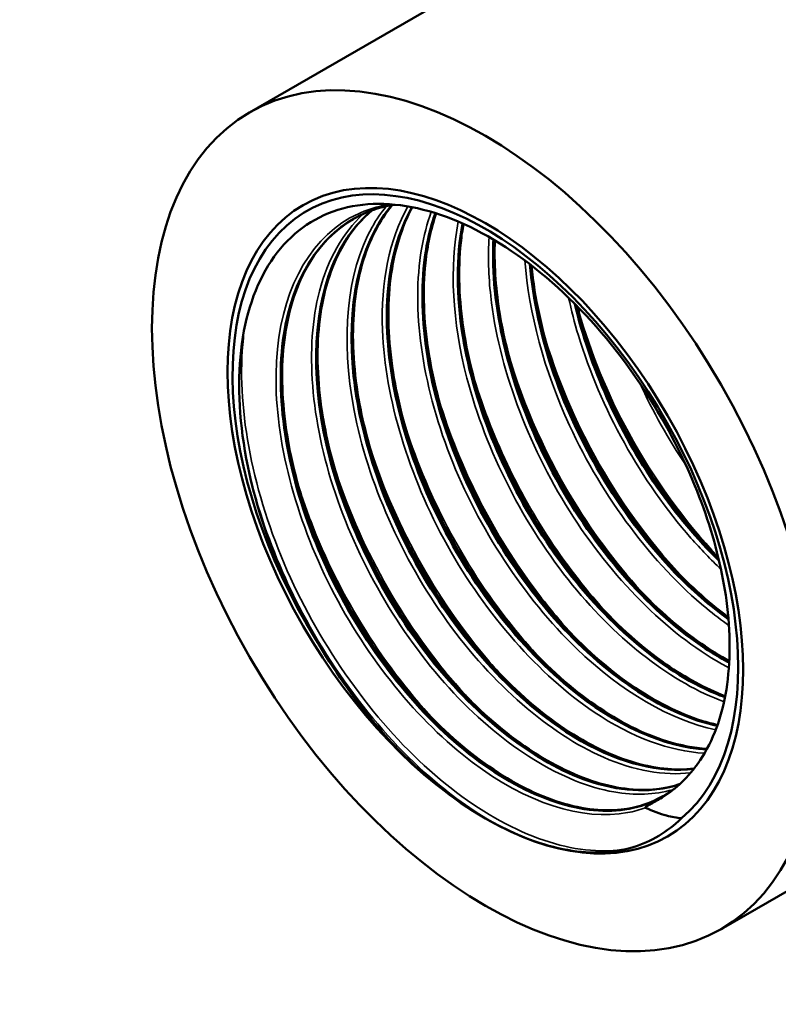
# Model space of a CAD drawing. Header units: millimetres. Extents: x -134 to 755, y -69 to 356.
# Tile 8 of 20: x 113 to 141, y 111 to 147. Entities that reach past the tile are written whole.
import ezdxf

# ---------------------------------------------------------------- set-up
doc = ezdxf.new("R2010")
doc.units = ezdxf.units.MM
for name, color, linetype, lineweight in [('Видимые тонкие (ГОСТ)', 7, 'Continuous', 35), ('Видимый контур (ГОСТ)', 7, 'Continuous', 50), ('Размер (ГОСТ)', 7, 'Continuous', 25)]:
    doc.layers.add(name, color=color, linetype=linetype, lineweight=lineweight)
doc.styles.add('Обычный текст (ГОСТ)', font='GOST Common Italic.ttf')
doc.dimstyles.new('Обычный (ГОСТ)', dxfattribs={"dimtxt": 3.5, "dimasz": 3.5, "dimexe": 1, "dimexo": 0, "dimgap": 0.5, "dimtad": 1, "dimrnd": 1e-08, "dimtxsty": 'Обычный текст (ГОСТ)', "dimblk": 'Filled-1', "dimcen": 0.09, "dimdle": 15, "dimclrd": 256, "dimclre": 256, "dimclrt": 256, "dimazin": 2, "dimtfac": 0.714286, "dimtdec": 3, "dimtmove": 0, "dimatfit": 3, "dimfxl": 1, "dimtolj": 1, "dimlwd": 25, "dimlwe": 25, "dimarcsym": 0})

# ---------------------------------------------------------------- blocks, each defined once
blk = doc.blocks.new('Filled-1')
at = {"color": 0}
for p, q in [((0, 0), (-1, 0.143)), ((-1, 0.143), (-1, -0.143)), ((-1, 0), (0, 0)), ((-1, -0.143), (0, 0))]:
    blk.add_line(p, q, dxfattribs=at)
at = {"color": 0, "flags": 128}
blk.add_lwpolyline([(-1, -0.143), (0, 0), (-1, 0.143), (-1, -0.143)], dxfattribs=at)
at = {"color": 0}
blk.add_solid([(-1, -0.143), (0, 0), (-1, 0.143), (-1, -0.143)], dxfattribs=at)
blk = doc.blocks.new('*D12')
at = {"layer": 'Defpoints', "color": 0, "linetype": 'Continuous', "transparency": 16777216}
for p in [(97.527, 146.523), (96.637, 122.393), (110.139, 122.393)]:
    blk.add_point(p, dxfattribs=at)
at = {"layer": 'Размер (ГОСТ)', "linetype": 'Continuous', "lineweight": 25, "transparency": 16777216}
for p, q in [((97.527, 146.523), (111.139, 146.523)), ((110.139, 143.023), (110.139, 125.893)), ((96.637, 122.393), (111.139, 122.393))]:
    blk.add_line(p, q, dxfattribs=at)
at = {"layer": 'Размер (ГОСТ)', "linetype": 'Continuous', "lineweight": 25, "transparency": 16777216, "xscale": 3.5, "yscale": 3.5, "zscale": 3.5}
for p, rotation in [((110.139, 146.523), 90), ((110.139, 122.393), 270)]:
    blk.add_blockref('Filled-1', p, dxfattribs=dict(at, rotation=rotation))
at = {"layer": 'Размер (ГОСТ)', "linetype": 'Continuous', "lineweight": 25, "transparency": 16777216, "insert": (106.136, 126.471), "char_height": 3.5, "attachment_point": 1, "rotation": 90, "style": 'Обычный текст (ГОСТ)'}
blk.add_mtext('\\A1; \\fGOST Common|b0|i1;\\H3.5000;G 3/4"', dxfattribs=at)

msp = doc.modelspace()

# ---------------------------------------------------------------- linework, layer by layer
at = {"layer": 'Видимые тонкие (ГОСТ)'}
for points, knots in [([(126.6973, 140.426), (126.0725, 140.3181), (125.4968, 140.0937), (124.9909, 139.753), (123.5038, 138.7514), (122.6364, 136.7507), (122.6012, 134.264), (122.5674, 131.8796), (123.2962, 129.0717), (124.6002, 126.5103), (125.8986, 123.9599), (127.7553, 121.6756), (129.7148, 120.1968), (131.6752, 118.7173), (133.7212, 118.0565), (135.3515, 118.3659), (135.5751, 118.4084), (135.7911, 118.4683), (135.9983, 118.5455)], [69.6860571, 69.6860571, 69.6860571, 69.6860571, 69.9417482, 69.9417482, 69.9417482, 70.6933777, 70.6933777, 70.6933777, 71.4141234, 71.4141234, 71.4141234, 72.1317796, 72.1317796, 72.1317796, 72.8497884, 72.8497884, 72.8497884, 72.9482661, 72.9482661, 72.9482661, 72.9482661]), ([(126.5999, 140.3548), (126.41, 140.1255), (126.2373, 139.8737), (126.0836, 139.6001), (125.1626, 137.9607), (124.9308, 135.5558), (125.432, 132.9556), (125.9329, 130.3569), (127.1613, 127.5854), (128.8109, 125.2988), (130.4597, 123.0133), (132.5146, 121.2319), (134.4717, 120.3742), (135.5904, 119.884), (136.6714, 119.698), (137.6302, 119.8116)], [57.5550458, 57.5550458, 57.5550458, 57.5550458, 57.675056, 57.675056, 57.675056, 58.3941694, 58.3941694, 58.3941694, 59.112904, 59.112904, 59.112904, 59.8312786, 59.8312786, 59.8312786, 60.2418814, 60.2418814, 60.2418814, 60.2418814]), ([(127.3781, 140.3495), (126.7188, 139.1721), (126.3949, 137.6157), (126.4614, 135.8601), (126.5546, 133.401), (127.4126, 130.5727), (128.8156, 128.0535), (130.2175, 125.5362), (132.1507, 123.3496), (134.1356, 122.0158), (135.5089, 121.0929), (136.8984, 120.5838), (138.1383, 120.5239)], [51.3901598, 51.3901598, 51.3901598, 51.3901598, 51.9062117, 51.9062117, 51.9062117, 52.629048, 52.629048, 52.629048, 53.3513505, 53.3513505, 53.3513505, 53.8511138, 53.8511138, 53.8511138, 53.8511138]), ([(125.7469, 140.0647), (125.0186, 139.3856), (124.4762, 138.4359), (124.1744, 137.2763), (123.6457, 135.2447), (123.8597, 132.5868), (124.7529, 129.9356), (125.645, 127.2875), (127.2065, 124.6691), (129.0504, 122.7025), (130.8924, 120.7381), (132.9996, 119.441), (134.8553, 119.1153), (135.6181, 118.9814), (136.3356, 119.0122), (136.9805, 119.1962)], [63.7531532, 63.7531532, 63.7531532, 63.7531532, 64.1643846, 64.1643846, 64.1643846, 64.8848324, 64.8848324, 64.8848324, 65.6044199, 65.6044199, 65.6044199, 66.3232234, 66.3232234, 66.3232234, 66.6187013, 66.6187013, 66.6187013, 66.6187013]), ([(128.2318, 140.1514), (128.0788, 139.734), (127.9599, 139.2839), (127.8779, 138.8052), (127.5089, 136.6515), (127.8892, 133.9371), (128.916, 131.3053), (129.9426, 128.674), (131.606, 126.1478), (133.4964, 124.3245), (135.1335, 122.7456), (136.9283, 121.7055), (138.5464, 121.3716)], [45.2347939, 45.2347939, 45.2347939, 45.2347939, 45.3944701, 45.3944701, 45.3944701, 46.1128162, 46.1128162, 46.1128162, 46.8309902, 46.8309902, 46.8309902, 47.4529279, 47.4529279, 47.4529279, 47.4529279]), ([(129.2123, 139.799), (128.8859, 138.1572), (128.9905, 136.1729), (129.5233, 134.1271), (130.2105, 131.4887), (131.6034, 128.7709), (133.3555, 126.6203), (135.0236, 124.5728), (137.0029, 123.0562), (138.8485, 122.3895)], [39.0827367, 39.0827367, 39.0827367, 39.0827367, 39.6409379, 39.6409379, 39.6409379, 40.3608311, 40.3608311, 40.3608311, 41.046206, 41.046206, 41.046206, 41.046206]), ([(130.3303, 139.2401), (130.2865, 138.5608), (130.3051, 137.842), (130.3887, 137.0974), (130.6738, 134.5564), (131.7126, 131.7357), (133.2419, 129.3104), (134.7706, 126.8859), (136.7757, 124.8775), (138.7607, 123.7637), (138.8485, 123.7144), (138.9363, 123.6669), (139.0239, 123.6212)], [32.9400611, 32.9400611, 32.9400611, 32.9400611, 33.1516537, 33.1516537, 33.1516537, 33.8736543, 33.8736543, 33.8736543, 34.5954012, 34.5954012, 34.5954012, 34.6273308, 34.6273308, 34.6273308, 34.6273308]), ([(131.6249, 138.3929), (131.7652, 136.4885), (132.3284, 134.3952), (133.2457, 132.4086), (134.4526, 129.795), (136.2613, 127.3893), (138.22, 125.7694), (138.4869, 125.5487), (138.7562, 125.3429), (139.0267, 125.1524)], [26.8154527, 26.8154527, 26.8154527, 26.8154527, 27.3659208, 27.3659208, 27.3659208, 28.09013, 28.09013, 28.09013, 28.1888054, 28.1888054, 28.1888054, 28.1888054]), ([(133.2135, 137.0391), (133.3104, 136.5871), (133.4283, 136.1307), (133.567, 135.673), (134.367, 133.0316), (135.8504, 130.3712), (137.6504, 128.3216), (138.0032, 127.9198), (138.3676, 127.5422), (138.7396, 127.1912)], [20.72853804, 20.72853804, 20.72853804, 20.72853804, 20.85294724, 20.85294724, 20.85294724, 21.57093774, 21.57093774, 21.57093774, 21.71167787, 21.71167787, 21.71167787, 21.71167787]), ([(133.587, 136.5249), (134.0113, 135.0444), (134.6238, 133.5486), (135.3934, 132.1354), (136.2995, 130.4715), (137.419, 128.9301), (138.6399, 127.6376)], [14.54289855, 14.54289855, 14.54289855, 14.54289855, 14.91053824, 14.91053824, 14.91053824, 15.34340332, 15.34340332, 15.34340332, 15.34340332]), ([(121.461, 135.9436), (121.4438, 135.8228), (121.4285, 135.7005), (121.4154, 135.5768), (121.1592, 133.1643), (121.6979, 130.215), (122.8959, 127.4034), (124.0889, 124.6036), (125.9256, 121.9622), (127.9746, 120.0778), (130.0251, 118.1919), (132.2717, 117.079), (134.1879, 116.988), (134.6206, 116.9675), (135.0366, 116.9972), (135.4307, 117.0767)], [70.554047, 70.554047, 70.554047, 70.554047, 70.5901676, 70.5901676, 70.5901676, 71.2944657, 71.2944657, 71.2944657, 71.9957831, 71.9957831, 71.9957831, 72.6976757, 72.6976757, 72.6976757, 72.8561524, 72.8561524, 72.8561524, 72.8561524]), ([(132.3026, 135.7837), (132.7667, 134.1664), (133.4559, 132.5308), (134.3263, 131.0045), (135.2242, 129.43), (136.3108, 127.9791), (137.4864, 126.7597)], [20.82608386, 20.82608386, 20.82608386, 20.82608386, 21.22768274, 21.22768274, 21.22768274, 21.64198416, 21.64198416, 21.64198416, 21.64198416]), ([(131.0178, 135.0426), (131.5694, 133.1264), (132.4383, 131.1841), (133.5424, 129.428), (134.3312, 128.1733), (135.2367, 127.0185), (136.2021, 126.0191)], [27.10926917, 27.10926917, 27.10926917, 27.10926917, 27.58516388, 27.58516388, 27.58516388, 27.92516947, 27.92516947, 27.92516947, 27.92516947]), ([(129.7315, 134.3013), (130.3704, 132.0846), (131.4396, 129.8334), (132.7942, 127.8738), (133.4469, 126.9296), (134.1638, 126.056), (134.9174, 125.2773)], [33.39245447, 33.39245447, 33.39245447, 33.39245447, 33.94306079, 33.94306079, 33.94306079, 34.20835478, 34.20835478, 34.20835478, 34.20835478]), ([(128.4461, 133.5598), (129.1485, 131.121), (130.3776, 128.6418), (131.9252, 126.5522), (132.462, 125.8274), (133.0358, 125.1512), (133.6327, 124.535)], [39.67563978, 39.67563978, 39.67563978, 39.67563978, 40.28142184, 40.28142184, 40.28142184, 40.49154009, 40.49154009, 40.49154009, 40.49154009]), ([(127.1612, 132.8182), (127.9076, 130.2225), (129.2561, 127.5826), (130.9431, 125.4126), (131.391, 124.8365), (131.8619, 124.2945), (132.3482, 123.7927)], [45.95882509, 45.95882509, 45.95882509, 45.95882509, 46.6035467, 46.6035467, 46.6035467, 46.77472539, 46.77472539, 46.77472539, 46.77472539]), ([(125.8767, 132.0767), (125.9032, 131.9839), (125.9305, 131.8911), (125.9586, 131.7982), (126.8187, 128.9521), (128.4041, 126.0812), (130.336, 123.8448), (130.5738, 123.5695), (130.8167, 123.3041), (131.0635, 123.0492)], [52.2420104, 52.2420104, 52.2420104, 52.2420104, 52.26504367, 52.26504367, 52.26504367, 52.97100115, 52.97100115, 52.97100115, 53.0579107, 53.0579107, 53.0579107, 53.0579107]), ([(124.5934, 131.335), (124.6817, 131.0248), (124.7787, 130.7138), (124.8841, 130.403), (125.845, 127.5711), (127.5037, 124.7698), (129.4688, 122.6359), (129.5715, 122.5243), (129.675, 122.4146), (129.7792, 122.3069)], [58.5251957, 58.5251957, 58.5251957, 58.5251957, 58.60226339, 58.60226339, 58.60226339, 59.30439161, 59.30439161, 59.30439161, 59.34109601, 59.34109601, 59.34109601, 59.34109601]), ([(121.6957, 130.4169), (122.0113, 129.1567), (122.4665, 127.8757), (123.0466, 126.6335), (124.3507, 123.8414), (126.2757, 121.2675), (128.3695, 119.4957), (129.202, 118.7912), (130.059, 118.2107), (130.9067, 117.7759)], [71.0403136, 71.0403136, 71.0403136, 71.0403136, 71.3524583, 71.3524583, 71.3524583, 72.0541059, 72.0541059, 72.0541059, 72.333073, 72.333073, 72.333073, 72.333073]), ([(123.3105, 130.5932), (123.4667, 130.044), (123.6495, 129.4926), (123.8581, 128.9439), (124.8967, 126.2113), (126.5669, 123.5642), (128.4951, 121.5653)], [64.80838101, 64.80838101, 64.80838101, 64.80838101, 64.94483042, 64.94483042, 64.94483042, 65.62428131, 65.62428131, 65.62428131, 65.62428131])]:
    msp.add_open_spline(points, degree=3, knots=knots, dxfattribs=at)
msp.add_open_spline([(135.7896, 133.9558), (136.265, 132.9154), (136.8311, 131.9034), (137.4689, 130.9622)], degree=3, dxfattribs=at)
at = {"layer": 'Видимый контур (ГОСТ)'}
for p, q in [((121.6428, 143.7596), (164.0692, 168.2545)), ((138.7428, 114.1415), (144.3032, 117.3518))]:
    msp.add_line(p, q, dxfattribs=at)
for major_axis in [(-8.55, 14.809), (-6.61, 11.4489), (-6.61, 11.4489)]:
    msp.add_ellipse((130.1928, 128.9505), major_axis=major_axis, ratio=0.5773503, dxfattribs=at)
for centre, major_axis, start_param, end_param in [((130.1928, 128.9505), (-6.4839, 11.2304), 3.2445502, 7.9039079), ((130.639, 129.2081), (5.9374, -10.2839), 0.2201602, 0.2789074)]:
    msp.add_ellipse(centre, major_axis=major_axis, ratio=0.5773503, start_param=start_param, end_param=end_param, dxfattribs=at)
for points, knots in [([(138.9364, 126.059), (138.7999, 127.0786), (138.5421, 128.1418), (137.7984, 130.2922), (137.3152, 131.3677), (135.9675, 133.7887), (135.0428, 135.0812), (132.9792, 137.3492), (131.8587, 138.3), (129.5641, 139.7271), (128.4119, 140.1855), (126.2249, 140.5394), (125.2125, 140.4267), (123.4613, 139.6336), (122.7418, 138.9563), (121.694, 137.1146), (121.379, 135.9644), (121.2002, 133.333), (121.3417, 131.8749), (122.0687, 128.836), (122.6507, 127.284), (123.6122, 125.4052), (123.8213, 125.0246), (124.0406, 124.6513)], [-5.1390074, -5.1390074, -5.1390074, -5.1390074, -4.784116, -4.784116, -4.4269626, -4.4269626, -3.9507662, -3.9507662, -3.4706462, -3.4706462, -2.9866032, -2.9866032, -2.4986379, -2.4986379, -2.006751, -2.006751, -1.5109431, -1.5109431, -1.0112148, -1.0112148, -0.5075669, -0.5075669, -0.3771141, -0.3771141, -0.3771141, -0.3771141]), ([(126.7987, 140.3966), (126.7757, 140.3694), (126.7529, 140.3418), (126.7303, 140.3139), (125.6111, 138.9288), (125.1381, 136.7157), (125.4135, 134.201), (125.6887, 131.6877), (126.7086, 128.8949), (128.2159, 126.4881), (129.7225, 124.0825), (131.7022, 122.0833), (133.6673, 120.9643), (135.1097, 120.1431), (136.5347, 119.8012), (137.7538, 119.9578)], [57.5457726, 57.5457726, 57.5457726, 57.5457726, 57.5602906, 57.5602906, 57.5602906, 58.2810217, 58.2810217, 58.2810217, 59.0013612, 59.0013612, 59.0013612, 59.7213281, 59.7213281, 59.7213281, 60.2497792, 60.2497792, 60.2497792, 60.2497792]), ([(137.7595, 119.961), (136.3375, 119.7805), (134.6326, 120.2901), (132.953, 121.423), (130.9915, 122.746), (129.0822, 124.9076), (127.6955, 127.3955), (126.309, 129.8831), (125.4574, 132.6754), (125.3571, 135.1087), (125.2669, 137.2966), (125.7852, 139.1773), (126.8066, 140.3972)], [-53.9655377, -53.9655377, -53.9655377, -53.9655377, -53.349448, -53.349448, -53.349448, -52.6299345, -52.6299345, -52.6299345, -51.910505, -51.910505, -51.910505, -51.2635938, -51.2635938, -51.2635938, -51.2635938]), ([(126.8147, 140.3994), (126.5813, 140.1197), (126.3736, 139.8051), (125.8115, 138.7155), (125.5556, 137.8089), (125.3453, 135.8272), (125.383, 134.7309), (125.736, 132.4773), (126.0551, 131.2922), (126.9306, 128.9762), (127.4984, 127.8167), (128.8072, 125.6675), (129.5648, 124.6513), (131.1692, 122.8879), (132.036, 122.1187), (133.7638, 120.9201), (134.6463, 120.4752), (136.2878, 119.9635), (137.0686, 119.8802), (137.7657, 119.9665)], [0.216991, 0.216991, 0.216991, 0.216991, 0.3956525, 0.3956525, 0.7805345, 0.7805345, 1.1587599, 1.1587599, 1.5362234, 1.5362234, 1.9145101, 1.9145101, 2.2932752, 2.2932752, 2.6719059, 2.6719059, 3.0497929, 3.0497929, 3.4169349, 3.4169349, 3.4169349, 3.4169349]), ([(126.9119, 140.4151), (126.6766, 140.3796), (126.4489, 140.3274), (126.009, 140.1889), (125.7957, 140.102), (125.5919, 139.9987)], [3.42274172, 3.42274172, 3.42274172, 3.42274172, 3.53889382, 3.53889382, 3.65671919, 3.65671919, 3.65671919, 3.65671919]), ([(125.5921, 139.9984), (124.166, 139.2712), (123.1938, 137.7309), (122.8811, 135.6924), (122.5464, 133.5096), (122.9709, 130.7745), (124.0394, 128.1459), (125.1021, 125.5315), (126.7917, 123.0455), (128.6891, 121.2802), (130.594, 119.5079), (132.691, 118.4777), (134.4591, 118.4329), (135.3347, 118.4107), (136.1282, 118.6262), (136.7918, 119.0576)], [69.8678584, 69.8678584, 69.8678584, 69.8678584, 70.5446881, 70.5446881, 70.5446881, 71.2694491, 71.2694491, 71.2694491, 71.9903147, 71.9903147, 71.9903147, 72.7140281, 72.7140281, 72.7140281, 73.0724394, 73.0724394, 73.0724394, 73.0724394]), ([(137.2266, 119.3938), (136.0934, 119.0227), (134.7147, 119.1501), (133.2739, 119.7856), (131.3263, 120.6447), (129.2828, 122.425), (127.6471, 124.7048), (126.0117, 126.9843), (124.7988, 129.7435), (124.312, 132.3251), (123.8254, 134.9064), (124.0694, 137.288), (124.9971, 138.9036), (125.2912, 139.4156), (125.6531, 139.8493), (126.0711, 140.1985)], [-60.3618893, -60.3618893, -60.3618893, -60.3618893, -59.8290477, -59.8290477, -59.8290477, -59.1087244, -59.1087244, -59.1087244, -58.3884958, -58.3884958, -58.3884958, -57.6683607, -57.6683607, -57.6683607, -57.4401223, -57.4401223, -57.4401223, -57.4401223]), ([(126.0659, 140.1945), (125.4631, 139.6897), (124.9759, 139.0102), (124.6365, 138.1806), (123.8922, 136.3611), (123.865, 133.8355), (124.5497, 131.2079), (125.2334, 128.5837), (126.6207, 125.8807), (128.3646, 123.7447), (130.1065, 121.6112), (132.1886, 120.0617), (134.0974, 119.4628), (135.2362, 119.1055), (136.3072, 119.0883), (137.22, 119.3916)], [63.722319, 63.722319, 63.722319, 63.722319, 64.0517051, 64.0517051, 64.0517051, 64.7740841, 64.7740841, 64.7740841, 65.4955539, 65.4955539, 65.4955539, 66.2161916, 66.2161916, 66.2161916, 66.6461361, 66.6461361, 66.6461361, 66.6461361]), ([(126.0716, 140.2052), (125.6106, 139.814), (125.2173, 139.3117), (124.5273, 137.974), (124.2714, 137.0675), (124.0611, 135.0858), (124.0988, 133.9895), (124.4518, 131.7359), (124.7709, 130.5508), (125.6464, 128.2348), (126.2142, 127.0753), (127.523, 124.9261), (128.2806, 123.9098), (129.885, 122.1465), (130.7519, 121.3773), (132.4796, 120.1787), (133.3621, 119.7338), (135.0258, 119.2152), (135.8271, 119.1343), (136.7783, 119.2656), (137.0096, 119.3189), (137.2309, 119.3916)], [0.088729, 0.088729, 0.088729, 0.088729, 0.3956525, 0.3956525, 0.7805345, 0.7805345, 1.1587599, 1.1587599, 1.5362234, 1.5362234, 1.9145101, 1.9145101, 2.2932752, 2.2932752, 2.6719059, 2.6719059, 3.0497929, 3.0497929, 3.4269866, 3.4269866, 3.554091, 3.554091, 3.554091, 3.554091]), ([(138.2239, 120.6676), (138.2051, 120.6684), (138.1863, 120.6694), (138.1674, 120.6705), (136.3339, 120.7734), (134.1693, 121.9154), (132.238, 123.8132), (130.3369, 125.6813), (128.6801, 128.2633), (127.6898, 130.9274), (126.7068, 133.5722), (126.3897, 136.2741), (126.828, 138.3804), (126.9786, 139.1041), (127.218, 139.7553), (127.5349, 140.3195)], [-47.5677272, -47.5677272, -47.5677272, -47.5677272, -47.5600782, -47.5600782, -47.5600782, -46.8173674, -46.8173674, -46.8173674, -46.0862615, -46.0862615, -46.0862615, -45.3604635, -45.3604635, -45.3604635, -45.1110876, -45.1110876, -45.1110876, -45.1110876]), ([(127.5287, 140.3203), (127.0409, 139.4475), (126.7364, 138.3684), (126.6475, 137.1474), (126.48, 134.8493), (127.077, 132.069), (128.2811, 129.4759), (129.4843, 126.8848), (131.2825, 124.5037), (133.2267, 122.9043), (134.9061, 121.5227), (136.6812, 120.7347), (138.2197, 120.6619)], [51.393046, 51.393046, 51.393046, 51.393046, 51.778024, 51.778024, 51.778024, 52.5025867, 52.5025867, 52.5025867, 53.2266013, 53.2266013, 53.2266013, 53.8520019, 53.8520019, 53.8520019, 53.8520019]), ([(127.5439, 140.3222), (127.5221, 140.2823), (127.5006, 140.2419), (127.0956, 139.4569), (126.8398, 138.5503), (126.6295, 136.5686), (126.6671, 135.4724), (127.0202, 133.2188), (127.3392, 132.0336), (128.2147, 129.7176), (128.7825, 128.5581), (130.0914, 126.4089), (130.8489, 125.3927), (132.4533, 123.6293), (133.3202, 122.8601), (135.048, 121.6615), (135.9304, 121.2167), (137.2682, 120.7997), (137.7623, 120.708), (138.232, 120.6824)], [0.3745412, 0.3745412, 0.3745412, 0.3745412, 0.3956525, 0.3956525, 0.7805345, 0.7805345, 1.1587599, 1.1587599, 1.5362234, 1.5362234, 1.9145101, 1.9145101, 2.2932752, 2.2932752, 2.6719059, 2.6719059, 3.0497929, 3.0497929, 3.2790481, 3.2790481, 3.2790481, 3.2790481]), ([(128.3765, 140.1094), (128.3482, 140.0299), (128.3211, 139.9493), (128.2954, 139.8674), (127.6852, 137.9286), (127.8026, 135.3369), (128.6073, 132.7084), (129.4119, 130.0806), (130.8961, 127.4387), (132.6916, 125.4109), (134.4866, 123.3835), (136.5766, 121.9873), (138.4478, 121.5507), (138.499, 121.5388), (138.55, 121.5276), (138.6008, 121.5171)], [45.2404701, 45.2404701, 45.2404701, 45.2404701, 45.2708688, 45.2708688, 45.2708688, 45.9907033, 45.9907033, 45.9907033, 46.710362, 46.710362, 46.710362, 47.4298498, 47.4298498, 47.4298498, 47.4495281, 47.4495281, 47.4495281, 47.4495281]), ([(138.6027, 121.5292), (138.2068, 121.6105), (137.8003, 121.7338), (137.3875, 121.8998), (135.4405, 122.6827), (133.3724, 124.406), (131.6975, 126.6582), (130.0233, 128.9095), (128.7573, 131.6695), (128.2188, 134.2751), (127.7679, 136.4569), (127.8307, 138.5144), (128.3867, 140.1056)], [-41.1651964, -41.1651964, -41.1651964, -41.1651964, -41.0117585, -41.0117585, -41.0117585, -40.2879409, -40.2879409, -40.2879409, -39.5643862, -39.5643862, -39.5643862, -38.9585114, -38.9585114, -38.9585114, -38.9585114]), ([(128.4071, 140.0999), (128.2183, 139.549), (128.0867, 138.9402), (127.9137, 137.3101), (127.9513, 136.2138), (128.3043, 133.9602), (128.6234, 132.775), (129.4989, 130.4591), (130.0667, 129.2995), (131.3755, 127.1503), (132.1331, 126.1341), (133.7375, 124.3707), (134.6044, 123.6016), (136.3322, 122.403), (137.2146, 121.9581), (138.2373, 121.6393), (138.4258, 121.5893), (138.6121, 121.5487)], [0.5310461, 0.5310461, 0.5310461, 0.5310461, 0.7805345, 0.7805345, 1.1587599, 1.1587599, 1.5362234, 1.5362234, 1.9145101, 1.9145101, 2.2932752, 2.2932752, 2.6719059, 2.6719059, 3.0497929, 3.0497929, 3.1360632, 3.1360632, 3.1360632, 3.1360632]), ([(136.6239, 118.9603), (135.7782, 118.4775), (134.7435, 118.3226), (133.6101, 118.532), (131.7581, 118.8741), (129.6597, 120.1861), (127.8329, 122.1584), (126.0063, 124.1304), (124.4678, 126.7453), (123.6003, 129.3793), (122.7329, 132.0129), (122.5444, 134.6426), (123.092, 136.6412), (123.4982, 138.1237), (124.3071, 139.2493), (125.3974, 139.8882)], [-66.7577967, -66.7577967, -66.7577967, -66.7577967, -66.3164154, -66.3164154, -66.3164154, -65.5951861, -65.5951861, -65.5951861, -64.8740623, -64.8740623, -64.8740623, -64.1530428, -64.1530428, -64.1530428, -63.6182287, -63.6182287, -63.6182287, -63.6182287]), ([(125.2038, 139.7747), (124.5611, 139.3554), (124.0216, 138.7418), (123.2431, 137.2326), (122.9873, 136.3261), (122.777, 134.3444), (122.8146, 133.2481), (123.1676, 130.9945), (123.4867, 129.8094), (124.3622, 127.4934), (124.93, 126.3339), (126.2388, 124.1847), (126.9964, 123.1684), (128.6008, 121.4051), (129.4677, 120.6359), (131.1955, 119.4373), (132.0779, 118.9924), (133.7416, 118.4738), (134.543, 118.3929), (135.6854, 118.5506), (136.0892, 118.6752), (136.4563, 118.8613)], [0, 0, 0, 0, 0.3956525, 0.3956525, 0.7805345, 0.7805345, 1.1587599, 1.1587599, 1.5362234, 1.5362234, 1.9145101, 1.9145101, 2.2932752, 2.2932752, 2.6719059, 2.6719059, 3.0497929, 3.0497929, 3.4269866, 3.4269866, 3.6554937, 3.6554937, 3.6554937, 3.6554937]), ([(129.3656, 139.7309), (129.1326, 138.5157), (129.131, 137.1184), (129.3731, 135.6444), (129.7949, 133.0769), (130.952, 130.299), (132.5532, 127.9745), (134.1539, 125.6507), (136.184, 123.8002), (138.1419, 122.8625), (138.3901, 122.7436), (138.6368, 122.6395), (138.8811, 122.5503)], [39.0911394, 39.0911394, 39.0911394, 39.0911394, 39.5052993, 39.5052993, 39.5052993, 40.2267103, 40.2267103, 40.2267103, 40.9479074, 40.9479074, 40.9479074, 41.0393251, 41.0393251, 41.0393251, 41.0393251]), ([(138.8823, 122.5655), (138.2143, 122.8109), (137.5294, 123.1633), (136.8482, 123.6186), (134.8804, 124.9337), (132.9612, 127.0951), (131.566, 129.5876), (130.1713, 132.0795), (129.313, 134.8805), (129.2101, 137.3216), (129.1741, 138.1771), (129.231, 138.9857), (129.3746, 139.7264)], [-34.7549034, -34.7549034, -34.7549034, -34.7549034, -34.5051078, -34.5051078, -34.5051078, -33.7834782, -33.7834782, -33.7834782, -33.0620672, -33.0620672, -33.0620672, -32.8092407, -32.8092407, -32.8092407, -32.8092407]), ([(129.4004, 139.7169), (129.3597, 139.4948), (129.3268, 139.2668), (129.1978, 138.0515), (129.2355, 136.9552), (129.5885, 134.7016), (129.9076, 133.5165), (130.7831, 131.2005), (131.3509, 130.041), (132.6597, 127.8918), (133.4173, 126.8755), (135.0217, 125.1122), (135.8886, 124.343), (137.4654, 123.2491), (138.1906, 122.8599), (138.8902, 122.593)], [0.6907805, 0.6907805, 0.6907805, 0.6907805, 0.7805345, 0.7805345, 1.1587599, 1.1587599, 1.5362234, 1.5362234, 1.9145101, 1.9145101, 2.2932752, 2.2932752, 2.6719059, 2.6719059, 2.9836802, 2.9836802, 2.9836802, 2.9836802]), ([(139.0358, 123.8218), (138.1789, 124.2814), (137.3142, 124.9018), (136.4844, 125.6633), (134.5845, 127.4069), (132.8846, 129.8755), (131.8052, 132.4826), (130.863, 134.758), (130.401, 137.1217), (130.4987, 139.1431)], [-28.3323214, -28.3323214, -28.3323214, -28.3323214, -28.0179087, -28.0179087, -28.0179087, -27.2980742, -27.2980742, -27.2980742, -26.6698266, -26.6698266, -26.6698266, -26.6698266]), ([(130.4866, 139.1498), (130.4782, 138.9919), (130.4732, 138.8317), (130.4718, 138.6695), (130.4511, 136.2863), (131.1932, 133.4856), (132.5059, 130.9402), (133.8182, 128.3957), (135.6887, 126.1288), (137.6516, 124.6823), (138.1108, 124.344), (138.5741, 124.0512), (139.035, 123.8058)], [32.9515975, 32.9515975, 32.9515975, 32.9515975, 33.0008366, 33.0008366, 33.0008366, 33.7243913, 33.7243913, 33.7243913, 34.4476882, 34.4476882, 34.4476882, 34.6168879, 34.6168879, 34.6168879, 34.6168879]), ([(130.5384, 139.1191), (130.505, 138.3147), (130.5581, 137.4514), (130.8727, 135.443), (131.1918, 134.2579), (132.0673, 131.9419), (132.6351, 130.7824), (133.9439, 128.6332), (134.7015, 127.6169), (136.3059, 125.8536), (137.1727, 125.0844), (138.3697, 124.254), (138.7048, 124.0464), (139.0388, 123.8633)], [0.8627676, 0.8627676, 0.8627676, 0.8627676, 1.1587599, 1.1587599, 1.5362234, 1.5362234, 1.9145101, 1.9145101, 2.2932752, 2.2932752, 2.6719059, 2.6719059, 2.8173722, 2.8173722, 2.8173722, 2.8173722]), ([(131.8066, 138.2566), (131.9138, 136.976), (132.208, 135.6151), (132.6799, 134.2603), (133.6025, 131.6108), (135.195, 129.0081), (137.0566, 127.0807), (137.6861, 126.429), (138.3443, 125.8564), (139.011, 125.3744)], [26.83137, 26.83137, 26.83137, 26.83137, 27.202516, 27.202516, 27.202516, 27.928314, 27.928314, 27.928314, 28.1737244, 28.1737244, 28.1737244, 28.1737244]), ([(139.0102, 125.3919), (137.9833, 126.1397), (136.9764, 127.1009), (136.0635, 128.2224), (134.3145, 130.3714), (132.927, 133.0903), (132.2509, 135.7244), (132.0304, 136.5836), (131.8862, 137.4313), (131.8185, 138.2464)], [-21.8888975, -21.8888975, -21.8888975, -21.8888975, -21.5107535, -21.5107535, -21.5107535, -20.7861908, -20.7861908, -20.7861908, -20.5498497, -20.5498497, -20.5498497, -20.5498497]), ([(131.8687, 138.2067), (131.896, 137.9112), (131.9333, 137.6118), (132.1569, 136.1844), (132.4759, 134.9993), (133.3514, 132.6833), (133.9192, 131.5238), (135.2281, 129.3746), (135.9856, 128.3584), (137.4917, 126.7031), (138.2454, 126.0161), (139.0037, 125.4541)], [1.0576036, 1.0576036, 1.0576036, 1.0576036, 1.1587599, 1.1587599, 1.5362234, 1.5362234, 1.9145101, 1.9145101, 2.2932752, 2.2932752, 2.6254925, 2.6254925, 2.6254925, 2.6254925]), ([(133.4355, 136.8205), (133.9682, 134.5564), (135.0242, 132.2016), (136.4132, 130.188), (137.1009, 129.191), (137.8677, 128.2813), (138.6737, 127.4938)], [20.75299195, 20.75299195, 20.75299195, 20.75299195, 21.37827249, 21.37827249, 21.37827249, 21.68788161, 21.68788161, 21.68788161, 21.68788161]), ([(138.6685, 127.5179), (137.6423, 128.5259), (136.6802, 129.732), (135.8624, 131.0572), (134.7523, 132.8557), (133.9154, 134.8621), (133.4553, 136.8025)], [-15.40242791, -15.40242791, -15.40242791, -15.40242791, -15.00775581, -15.00775581, -15.00775581, -14.47209126, -14.47209126, -14.47209126, -14.47209126]), ([(133.5326, 136.7213), (133.7061, 136.0116), (133.9296, 135.2925), (134.6356, 133.4247), (135.2034, 132.2652), (136.5123, 130.116), (137.2698, 129.0998), (138.2583, 128.0134), (138.4479, 127.8149), (138.6402, 127.6231)], [1.3050274, 1.3050274, 1.3050274, 1.3050274, 1.5362234, 1.5362234, 1.9145101, 1.9145101, 2.2932752, 2.2932752, 2.3811396, 2.3811396, 2.3811396, 2.3811396]), ([(137.9815, 120.2654), (138.4509, 120.9695), (138.7719, 121.8358), (139.0904, 123.8134), (139.0913, 124.9008), (138.9364, 126.059)], [-0.81288618, -0.81288618, -0.81288618, -0.81288618, -0.40239512, -0.40239512, 0, 0, 0, 0]), ([(130.9067, 117.7759), (129.9549, 118.2413), (128.9955, 118.8859), (127.3023, 120.3476), (126.6691, 121.0189), (126.1831, 121.5979)], [0, 0, 0, 0, 0.40497016, 0.40497016, 0.74128371, 0.74128371, 0.74128371, 0.74128371]), ([(135.9983, 118.5455), (135.9975, 118.5459), (135.9967, 118.5463), (135.9955, 118.5474), (135.9949, 118.548), (135.9943, 118.5491), (135.9941, 118.5495), (135.9939, 118.5504), (135.9938, 118.5509), (135.9938, 118.5519), (135.9938, 118.5524), (135.9941, 118.5536), (135.9943, 118.5544), (135.9952, 118.5564), (135.996, 118.5577), (135.9998, 118.5628), (136.0044, 118.5672), (136.0278, 118.586), (136.0586, 118.6044), (136.1832, 118.6745), (136.3157, 118.7428), (136.8173, 119.0402), (137.2841, 119.3656), (137.7297, 119.9211)], [-0.63537436, -0.63537436, -0.63537436, -0.63537436, -0.62902674, -0.62902674, -0.62438778, -0.62438778, -0.62188164, -0.62188164, -0.61991711, -0.61991711, -0.61777401, -0.61777401, -0.61454742, -0.61454742, -0.60794897, -0.60794897, -0.58546959, -0.58546959, -0.51469897, -0.51469897, -0.35312677, -0.35312677, 0, 0, 0, 0]), ([(137.3087, 118.1644), (137.1321, 118.1795), (136.9505, 118.2109), (136.5157, 118.3241), (136.2595, 118.4191), (135.9983, 118.5455)], [-0.27119866, -0.27119866, -0.27119866, -0.27119866, -0.155148, -0.155148, 0, 0, 0, 0]), ([(137.3087, 118.1644), (137.2723, 118.1289), (137.2354, 118.0941), (136.6898, 117.5967), (136.095, 117.2665), (135.4307, 117.0767)], [2.25532103, 2.25532103, 2.25532103, 2.25532103, 2.28117807, 2.28117807, 2.63244562, 2.63244562, 2.63244562, 2.63244562]), ([(135.4307, 117.0767), (135.0733, 116.9747), (134.4828, 116.868), (132.7948, 117.0284), (131.8585, 117.3106), (130.9067, 117.7759)], [0, 0, 0, 0, 0.18929362, 0.18929362, 0.39515293, 0.39515293, 0.39515293, 0.39515293])]:
    msp.add_open_spline(points, degree=3, knots=knots, dxfattribs=at)
for points in [[(126.1831, 121.5979), (125.3953, 122.5368), (124.6736, 123.5653), (124.0406, 124.6513)], [(136.7929, 119.0556), (136.984, 119.1803), (137.1642, 119.324), (137.3322, 119.4856)]]:
    msp.add_open_spline(points, degree=3, dxfattribs=at)

# ---------------------------------------------------------------- dimensions: what is measured, and where the dimension line sits
at = {"layer": 'Размер (ГОСТ)', "linetype": 'Continuous', "lineweight": 25}
dim = msp.add_linear_dim(base=(110.1387, 122.3927), p1=(97.527, 146.5227), p2=(96.6365, 122.3927), angle=90, text=' \\fGOST Common|b0|i1;\\H3.5000;G 3/4"', dimstyle='Обычный (ГОСТ)', override={"dimgap": 0.5, "dimdec": 2, "dimtol": 0, "dimlim": 0, "dimtp": 0, "dimtm": 0, "dimtdec": 3, "dimtofl": 0, "dimatfit": 1}, dxfattribs=at)
dim.commit()
dim.dimension.update_dxf_attribs({"geometry": '*D12', "text_midpoint": (110.1387, 134.4577), "dimtype": 160})

doc.saveas('drawing.dxf')
